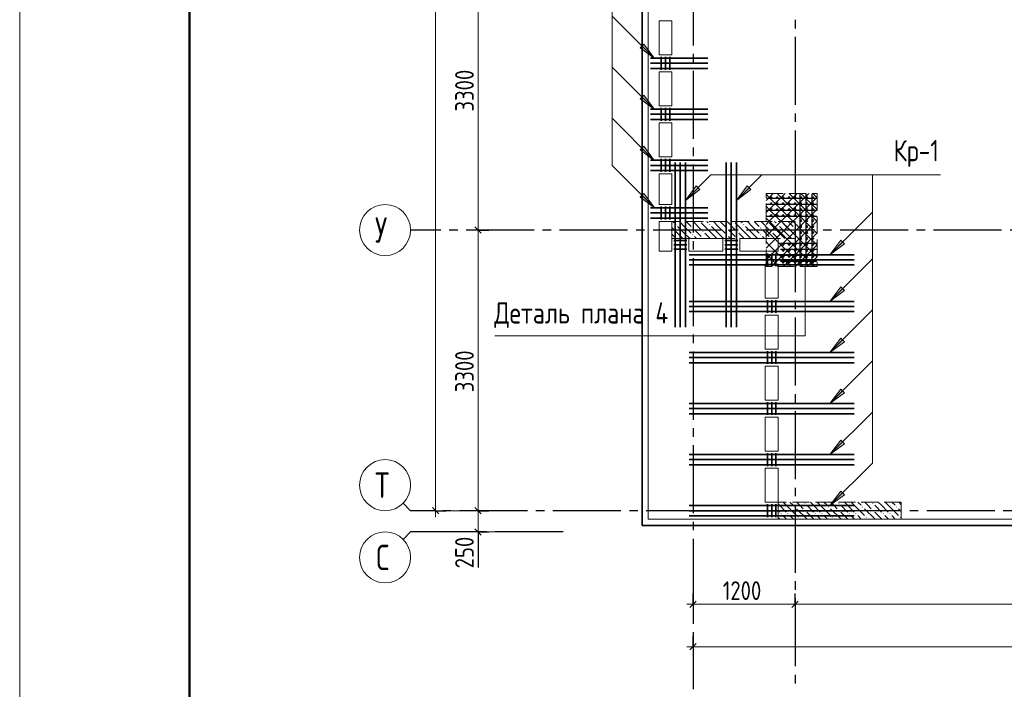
# Model space of a CAD drawing. Header units: millimetres. Extents: x 0 to 31317, y 0 to 42000.
# Tile 2 of 12: x 0 to 11587, y 15930 to 23803. Entities that reach past the tile are written whole.
import ezdxf

# ---------------------------------------------------------------- set-up
doc = ezdxf.new("R2010")
doc.units = ezdxf.units.MM
doc.linetypes.add('______2', pattern=[270, 200, -70])
doc.linetypes.add('______5', pattern=[1100, 800, -100, 100, -100])
for name, color, linetype, lineweight, true_color in [('S1 Стержни арматуры фон', 7, '______2', 13, 0xa0a0a0), ('Вспомогательная арматура', 7, 'Continuous', 18, 0x656565), ('Поперечная арматура', 7, 'Continuous', 18, 0x5a2814), ('Поперечное армирование AW фон', 7, '______2', 13, 0xa0a0a0)]:
    doc.layers.add(name, color=color, linetype=linetype, lineweight=lineweight, true_color=true_color)
for name, color, linetype, lineweight in [('Standard', 7, 'Continuous', 25), ('ЖБ Перекрытие верхний уровень', 7, 'Continuous', 35), ('ЖБ Пилон', 7, 'Continuous', 35), ('Оси', 40, '______5', 18), ('Позиционная метка номер позиции', 7, 'Continuous', 13), ('Примечания', 7, 'Continuous', 25), ('Размерная выноска', 7, 'Continuous', 13)]:
    doc.layers.add(name, color=color, linetype=linetype, lineweight=lineweight)
doc.styles.add('GOST 2.304-81', font='txt')
doc.styles.add('ISOCPEUR', font='txt')

msp = doc.modelspace()

# ---------------------------------------------------------------- hatches: boundary and pattern name
at = {"layer": 'ЖБ Пилон', "linetype": 'Continuous', "lineweight": 18, "transparency": 33554687}
for points in [[(7714, 21393), (7721, 21400), (7727, 21393), (7721, 21387)], [(7914, 21353), (7921, 21360), (7927, 21353), (7921, 21347)], [(8004, 21430), (8001, 21427), (7998, 21430)], [(8034, 21313), (8041, 21320), (8047, 21313), (8041, 21307)], [(8114, 21393), (8121, 21400), (8127, 21393), (8121, 21387)], [(8314, 21353), (8321, 21360), (8327, 21353), (8321, 21347)], [(8404, 21430), (8401, 21427), (8398, 21430)], [(8434, 21313), (8441, 21320), (8447, 21313), (8441, 21307)], [(8514, 21393), (8521, 21400), (8527, 21393), (8521, 21387)], [(8714, 21353), (8721, 21360), (8727, 21353), (8721, 21347)], [(8804, 21430), (8801, 21427), (8798, 21430)], [(8834, 21313), (8841, 21320), (8847, 21313), (8841, 21307)], [(8914, 21393), (8921, 21400), (8927, 21393), (8921, 21387)], [(9114, 21353), (9121, 21360), (9124, 21357), (9124, 21350), (9121, 21347)], [(7914, 21273), (7921, 21280), (7927, 21273), (7921, 21267)], [(8034, 21233), (8041, 21240), (8047, 21233), (8044, 21230), (8038, 21230)], [(8314, 21273), (8321, 21280), (8327, 21273), (8321, 21267)], [(8434, 21233), (8441, 21240), (8447, 21233), (8444, 21230), (8438, 21230)], [(8714, 21273), (8721, 21280), (8727, 21273), (8721, 21267)], [(8834, 21233), (8841, 21240), (8847, 21233), (8844, 21230), (8838, 21230)], [(9114, 21273), (9121, 21280), (9124, 21277), (9124, 21270), (9121, 21267)], [(9114, 18073), (9121, 18080), (9127, 18073), (9121, 18067)], [(9234, 18113), (9241, 18120), (9247, 18113), (9241, 18107)], [(9514, 18073), (9521, 18080), (9527, 18073), (9521, 18067)], [(9634, 18113), (9641, 18120), (9647, 18113), (9641, 18107)], [(9914, 18073), (9921, 18080), (9927, 18073), (9921, 18067)], [(10034, 18113), (10041, 18120), (10047, 18113), (10041, 18107)], [(10314, 18073), (10321, 18080), (10327, 18073), (10321, 18067)], [(8954, 17993), (8961, 18000), (8967, 17993), (8961, 17987)], [(9034, 17993), (9041, 18000), (9047, 17993), (9041, 17987)], [(9154, 17953), (9161, 17960), (9167, 17953), (9161, 17947)], [(9234, 18033), (9241, 18040), (9247, 18033), (9241, 18027)], [(9354, 17993), (9361, 18000), (9367, 17993), (9361, 17987)], [(9434, 17993), (9441, 18000), (9447, 17993), (9441, 17987)], [(9554, 17953), (9561, 17960), (9567, 17953), (9561, 17947)], [(9634, 18033), (9641, 18040), (9647, 18033), (9641, 18027)], [(9754, 17993), (9761, 18000), (9767, 17993), (9761, 17987)], [(9834, 17993), (9841, 18000), (9847, 17993), (9841, 17987)], [(9954, 17953), (9961, 17960), (9967, 17953), (9961, 17947)], [(10034, 18033), (10041, 18040), (10047, 18033), (10041, 18027)], [(10154, 17993), (10161, 18000), (10167, 17993), (10161, 17987)], [(10234, 17993), (10241, 18000), (10247, 17993), (10241, 17987)], [(10354, 17953), (10361, 17960), (10367, 17953), (10361, 17947)]]:
    msp.add_hatch(color=7, dxfattribs=at).paths.add_polyline_path(points, flags=16)
at = {"layer": 'Позиционная метка номер позиции', "linetype": 'Continuous', "lineweight": 13, "transparency": 33554687}
for points in [[(7345, 23515), (7472, 23345), (7303, 23472)], [(7345, 22915), (7472, 22745), (7303, 22872)], [(7345, 22315), (7472, 22145), (7303, 22272)], [(8004, 21805), (7834, 21678), (7961, 21848)], [(8604, 21805), (8434, 21678), (8561, 21848)], [(7345, 21760), (7472, 21590), (7303, 21717)], [(9704, 21167), (9534, 21040), (9661, 21210)], [(9704, 20617), (9534, 20490), (9661, 20660)], [(9704, 20017), (9534, 19890), (9661, 20060)], [(9704, 19417), (9534, 19290), (9661, 19460)], [(9704, 18817), (9534, 18690), (9661, 18860)], [(9704, 18217), (9534, 18090), (9661, 18260)], [(9704, 18217), (9534, 18090), (9661, 18260)]]:
    msp.add_hatch(color=7, dxfattribs=at).paths.add_polyline_path(points, flags=16)

# ---------------------------------------------------------------- linework, layer by layer
at = {"layer": 'S1 Стержни арматуры фон', "color": 7, "linetype": 'Continuous', "lineweight": 35, "transparency": 33554687}
for p, q in [((7424, 23350), (8096, 23350)), ((7424, 23290), (8096, 23290)), ((7424, 23230), (8096, 23230)), ((7424, 22750), (8096, 22750)), ((7424, 22690), (8096, 22690)), ((7424, 22630), (8096, 22630)), ((7424, 22150), (8096, 22150)), ((7424, 22090), (8096, 22090)), ((7424, 22030), (8096, 22030)), ((7714, 22124), (7714, 20186)), ((7714, 22124), (7714, 20186)), ((7774, 22124), (7774, 20186)), ((7774, 22124), (7774, 20186)), ((7834, 22124), (7834, 20186)), ((7834, 22124), (7834, 20186)), ((8314, 22124), (8314, 20186)), ((8314, 22124), (8314, 20186)), ((8374, 22124), (8374, 20186)), ((8374, 22124), (8374, 20186)), ((8434, 22124), (8434, 20186)), ((8434, 22124), (8434, 20186)), ((7424, 21590), (8096, 21590)), ((7424, 21530), (8096, 21530)), ((7424, 21470), (8096, 21470)), ((7880, 21040), (9818, 21040)), ((7880, 21040), (9818, 21040)), ((7880, 20980), (9818, 20980)), ((7880, 20980), (9818, 20980)), ((7880, 20920), (9818, 20920)), ((7880, 20920), (9818, 20920)), ((7880, 20490), (9818, 20490)), ((7880, 20490), (9818, 20490)), ((7880, 20430), (9818, 20430)), ((7880, 20430), (9818, 20430)), ((7880, 20370), (9818, 20370)), ((7880, 20370), (9818, 20370)), ((7880, 19890), (9818, 19890)), ((7880, 19890), (9818, 19890)), ((7880, 19830), (9818, 19830)), ((7880, 19830), (9818, 19830)), ((7880, 19770), (9818, 19770)), ((7880, 19770), (9818, 19770)), ((7880, 19290), (9818, 19290)), ((7880, 19290), (9818, 19290)), ((7880, 19230), (9818, 19230)), ((7880, 19230), (9818, 19230)), ((7880, 19170), (9818, 19170)), ((7880, 19170), (9818, 19170)), ((7880, 18690), (9818, 18690)), ((7880, 18690), (9818, 18690)), ((7880, 18630), (9818, 18630)), ((7880, 18630), (9818, 18630)), ((7880, 18570), (9818, 18570)), ((7880, 18570), (9818, 18570)), ((7880, 18090), (9818, 18090)), ((7880, 18090), (9818, 18090)), ((7880, 18030), (9818, 18030)), ((7880, 18030), (9818, 18030)), ((7880, 17970), (9818, 17970)), ((7880, 17970), (9818, 17970))]:
    msp.add_line(p, q, dxfattribs=at)
at = {"layer": 'Standard', "color": 7, "linetype": 'Continuous', "lineweight": 13, "transparency": 33554687}
for p, q in [((5394, 24630), (5394, 21330)), ((5394, 21330), (5394, 18030)), ((4600, 18030), (4512, 18118)), ((4600, 18030), (5802, 18030)), ((4894, 18030), (4894, 17955)), ((5394, 18030), (5394, 17780)), ((4600, 17780), (4512, 17692)), ((4600, 17780), (5802, 17780)), ((5394, 17780), (5394, 17705)), ((7924, 16930), (7849, 16930)), ((7924, 16930), (9124, 16930)), ((9124, 16930), (14624, 16930)), ((7924, 16430), (7849, 16430)), ((7924, 16430), (26374, 16430))]:
    msp.add_line(p, q, dxfattribs=at)
at = {"layer": 'Standard', "color": 251, "linetype": 'Continuous', "lineweight": -3, "true_color": 0x656565, "transparency": 33554687}
for p, q in [((5394, 21330), (5269, 21330)), ((5394, 21330), (5519, 21330)), ((5394, 21330), (5394, 21330)), ((4894, 18030), (4769, 18030)), ((4894, 18030), (5019, 18030)), ((4894, 18030), (4894, 18030)), ((5394, 18030), (5269, 18030)), ((5394, 18030), (5519, 18030)), ((5394, 18030), (5394, 18030)), ((5394, 17780), (5269, 17780)), ((5394, 17780), (5519, 17780)), ((5394, 17780), (5394, 17780)), ((7924, 16930), (7924, 17055)), ((9124, 16930), (9124, 17055)), ((7924, 16930), (7924, 16805)), ((7924, 16930), (7924, 16930)), ((9124, 16930), (9124, 16805)), ((9124, 16930), (9124, 16930)), ((7924, 16430), (7924, 16555)), ((7924, 16430), (7924, 16305)), ((7924, 16430), (7924, 16430))]:
    msp.add_line(p, q, dxfattribs=at)
at = {"layer": 'Standard', "color": 7, "linetype": 'Continuous', "lineweight": 25, "transparency": 33554687}
for p, q in [((5357, 21367), (5431, 21292)), ((4857, 18068), (4931, 17992)), ((5357, 18068), (5431, 17992)), ((5357, 17817), (5431, 17742)), ((7886, 16892), (7961, 16968)), ((9086, 16892), (9161, 16968)), ((7886, 16392), (7961, 16468))]:
    msp.add_line(p, q, dxfattribs=at)
at = {"layer": 'Standard', "color": 7, "linetype": 'Continuous', "lineweight": 13, "transparency": 33554687}
msp.add_lwpolyline([(0, 0), (29700, 0), (29700, 42000), (0, 42000), (0, 0)], close=True, dxfattribs=at)
at = {"layer": 'Standard', "color": 7, "linetype": 'Continuous', "lineweight": 50, "transparency": 33554687}
msp.add_lwpolyline([(2000, 41500), (29200, 41500), (29200, 500), (2000, 500), (2000, 41500)], close=True, dxfattribs=at)
at = {"layer": 'Standard', "color": 254, "linetype": 'Continuous', "lineweight": 35, "true_color": 0xc4c4ff, "transparency": 33554687}
msp.add_lwpolyline([(7324, 17855), (22424, 17855), (22424, 39570), (7324, 39570), (7324, 17855)], dxfattribs=at)
at = {"layer": 'Standard', "color": 7, "linetype": 'Continuous', "lineweight": 13, "transparency": 33554687}
msp.add_lwpolyline([(4894, 39070), (4894, 28141), (4894, 28141), (4894, 18030)], dxfattribs=at)
at = {"layer": 'Вспомогательная арматура', "color": 7, "linetype": 'Continuous', "lineweight": 25, "transparency": 33554687}
for p, q in [((9379, 21700), (8789, 21700)), ((9184, 20905), (9184, 21755)), ((9254, 20905), (9254, 21755)), ((9324, 20905), (9324, 21755)), ((9379, 21630), (8789, 21630)), ((9379, 21560), (8789, 21560)), ((9379, 21490), (8789, 21490)), ((9379, 21170), (8954, 21170)), ((9379, 21100), (8954, 21100)), ((9379, 21030), (8954, 21030)), ((9379, 20960), (8954, 20960))]:
    msp.add_line(p, q, dxfattribs=at)
at = {"layer": 'ЖБ Перекрытие верхний уровень', "color": 7, "linetype": 'Continuous', "lineweight": 18, "transparency": 33554687}
for p, q in [((7394, 39500), (7394, 17930)), ((7524, 23390), (7524, 23790)), ((7524, 23790), (7674, 23790)), ((7674, 23790), (7674, 23390)), ((7674, 23390), (7524, 23390)), ((7524, 22790), (7524, 23190)), ((7524, 23190), (7674, 23190)), ((7674, 23190), (7674, 22790)), ((7674, 22790), (7524, 22790)), ((7524, 22190), (7524, 22590)), ((7524, 22590), (7674, 22590)), ((7674, 22590), (7674, 22190)), ((7674, 22190), (7524, 22190)), ((7524, 21630), (7524, 21990)), ((7524, 21990), (7674, 21990)), ((7674, 21990), (7674, 21630)), ((7674, 21630), (7524, 21630)), ((7524, 21080), (7524, 21430)), ((7524, 21430), (7674, 21430)), ((7674, 21430), (7674, 21080)), ((7874, 21080), (7874, 21230)), ((7874, 21230), (8274, 21230)), ((8274, 21230), (8274, 21080)), ((8474, 21230), (8924, 21230)), ((8474, 21080), (8474, 21230)), ((8924, 21230), (8924, 21080)), ((7674, 21080), (7524, 21080)), ((8274, 21080), (7874, 21080)), ((8924, 21080), (8474, 21080)), ((8774, 20530), (8774, 20930)), ((8774, 20930), (8924, 20930)), ((8924, 20930), (8924, 20530)), ((8924, 20530), (8774, 20530)), ((8774, 19930), (8774, 20330)), ((8774, 20330), (8924, 20330)), ((8924, 20330), (8924, 19930)), ((8924, 19930), (8774, 19930)), ((8774, 19330), (8774, 19730)), ((8774, 19730), (8924, 19730)), ((8924, 19730), (8924, 19330)), ((8924, 19330), (8774, 19330)), ((8774, 18730), (8774, 19130)), ((8774, 19130), (8924, 19130)), ((8924, 19130), (8924, 18730)), ((8924, 18730), (8774, 18730)), ((8774, 18130), (8774, 18530)), ((8774, 18530), (8924, 18530)), ((8924, 18530), (8924, 18130)), ((8924, 18130), (8774, 18130)), ((7394, 17930), (22024, 17930))]:
    msp.add_line(p, q, dxfattribs=at)
at = {"layer": 'ЖБ Пилон', "color": 253, "linetype": '______2', "lineweight": 13, "true_color": 0xa0a0a0, "transparency": 33554687}
for p, q in [((9124, 21430), (7674, 21430)), ((7674, 21430), (7674, 21230)), ((9124, 21230), (9124, 21430)), ((7674, 21230), (9124, 21230)), ((10374, 18130), (8924, 18130)), ((8924, 18130), (8924, 17930)), ((10374, 17930), (10374, 18130)), ((8924, 17930), (10374, 17930))]:
    msp.add_line(p, q, dxfattribs=at)
at = {"layer": 'ЖБ Пилон', "color": 9, "linetype": 'Continuous', "lineweight": 18, "true_color": 0xc7c7c7, "transparency": 33554687}
for p, q in [((7741, 21293), (7674, 21360)), ((7684, 21430), (7701, 21413)), ((7741, 21373), (7821, 21293)), ((7821, 21373), (7764, 21430)), ((7821, 21373), (7901, 21293)), ((7844, 21430), (7901, 21373)), ((7924, 21430), (8021, 21333)), ((7981, 21293), (7941, 21333)), ((8141, 21293), (8021, 21413)), ((8084, 21430), (8101, 21413)), ((8141, 21373), (8221, 21293)), ((8221, 21373), (8164, 21430)), ((8221, 21373), (8301, 21293)), ((8244, 21430), (8301, 21373)), ((8324, 21430), (8421, 21333)), ((8381, 21293), (8341, 21333)), ((8541, 21293), (8421, 21413)), ((8484, 21430), (8501, 21413)), ((8541, 21373), (8621, 21293)), ((8621, 21373), (8564, 21430)), ((8621, 21373), (8701, 21293)), ((8644, 21430), (8701, 21373)), ((8724, 21430), (8821, 21333)), ((8781, 21293), (8741, 21333)), ((8941, 21293), (8821, 21413)), ((8884, 21430), (8901, 21413)), ((8941, 21373), (9021, 21293)), ((9021, 21373), (8964, 21430)), ((9021, 21373), (9101, 21293)), ((9044, 21430), (9101, 21373)), ((7674, 21280), (7724, 21230)), ((7741, 21293), (7804, 21230)), ((7821, 21293), (7884, 21230)), ((7941, 21253), (7964, 21230)), ((8021, 21253), (7981, 21293)), ((8061, 21293), (8124, 21230)), ((8141, 21293), (8204, 21230)), ((8221, 21293), (8284, 21230)), ((8341, 21253), (8364, 21230)), ((8421, 21253), (8381, 21293)), ((8461, 21293), (8524, 21230)), ((8541, 21293), (8604, 21230)), ((8621, 21293), (8684, 21230)), ((8741, 21253), (8764, 21230)), ((8821, 21253), (8781, 21293)), ((8861, 21293), (8924, 21230)), ((8941, 21293), (9004, 21230)), ((9021, 21293), (9084, 21230)), ((8941, 18093), (8924, 18110)), ((8941, 18093), (9021, 18013)), ((8984, 18130), (9021, 18093)), ((9021, 18093), (9141, 17973)), ((9064, 18130), (9101, 18093)), ((9181, 18093), (9144, 18130)), ((9221, 18053), (9181, 18093)), ((9261, 18093), (9341, 18013)), ((9341, 18093), (9304, 18130)), ((9341, 18093), (9421, 18013)), ((9384, 18130), (9421, 18093)), ((9421, 18093), (9541, 17973)), ((9464, 18130), (9501, 18093)), ((9581, 18093), (9544, 18130)), ((9621, 18053), (9581, 18093)), ((9661, 18093), (9741, 18013)), ((9741, 18093), (9704, 18130)), ((9741, 18093), (9821, 18013)), ((9784, 18130), (9821, 18093)), ((9821, 18093), (9941, 17973)), ((9864, 18130), (9901, 18093)), ((9981, 18093), (9944, 18130)), ((10021, 18053), (9981, 18093)), ((10061, 18093), (10141, 18013)), ((10141, 18093), (10104, 18130)), ((10141, 18093), (10221, 18013)), ((10184, 18130), (10221, 18093)), ((10221, 18093), (10341, 17973)), ((10264, 18130), (10301, 18093)), ((10374, 18100), (10344, 18130)), ((8924, 18030), (8941, 18013)), ((9021, 17933), (8981, 17973)), ((9061, 17973), (9104, 17930)), ((9141, 18053), (9261, 17933)), ((9261, 18013), (9344, 17930)), ((9421, 17933), (9381, 17973)), ((9461, 17973), (9504, 17930)), ((9541, 18053), (9661, 17933)), ((9661, 18013), (9744, 17930)), ((9821, 17933), (9781, 17973)), ((9861, 17973), (9904, 17930)), ((9941, 18053), (10061, 17933)), ((10061, 18013), (10144, 17930)), ((10221, 17933), (10181, 17973)), ((10261, 17973), (10304, 17930)), ((10341, 18053), (10374, 18020)), ((8924, 17950), (8944, 17930)), ((9024, 17930), (9021, 17933)), ((9181, 17933), (9184, 17930)), ((9424, 17930), (9421, 17933)), ((9581, 17933), (9584, 17930)), ((9824, 17930), (9821, 17933)), ((9981, 17933), (9984, 17930)), ((10224, 17930), (10221, 17933))]:
    msp.add_line(p, q, dxfattribs=at)
at = {"layer": 'Оси', "color": 8, "linetype": '______5', "lineweight": -3, "transparency": 33554687}
for p, q in [((9124, 40100), (9124, 15930)), ((7924, 39700), (7924, 15930)), ((22554, 21330), (4600, 21330)), ((23574, 18030), (4600, 18030)), ((6394, 17780), (4600, 17780))]:
    msp.add_line(p, q, dxfattribs=at)
at = {"layer": 'Оси', "color": 7, "linetype": 'Continuous', "lineweight": 13, "transparency": 33554687}
for centre in [(4300, 21330), (4300, 18330), (4300, 17480)]:
    msp.add_circle(centre, 300, dxfattribs=at)
at = {"layer": 'Позиционная метка номер позиции', "color": 7, "linetype": 'Continuous', "lineweight": 13, "transparency": 33554687}
for p, q in [((7472, 23345), (6972, 23845)), ((7303, 23472), (7345, 23515)), ((7472, 23345), (7303, 23472)), ((7324, 23493), (7313, 23504)), ((7345, 23515), (7472, 23345)), ((7472, 23345), (7472, 23345)), ((7472, 23345), (7472, 23345)), ((7472, 23345), (7472, 23345)), ((7472, 22745), (6972, 23245)), ((7303, 22872), (7345, 22915)), ((7472, 22745), (7303, 22872)), ((7324, 22893), (7313, 22904)), ((7345, 22915), (7472, 22745)), ((7472, 22745), (7472, 22745)), ((7472, 22745), (7472, 22745)), ((7472, 22745), (7472, 22745)), ((7472, 22145), (6972, 22645)), ((7303, 22272), (7345, 22315)), ((7472, 22145), (7303, 22272)), ((7324, 22293), (7313, 22304)), ((7345, 22315), (7472, 22145)), ((7472, 22145), (7472, 22145)), ((7472, 22145), (7472, 22145)), ((7472, 22145), (7472, 22145)), ((7834, 21678), (7961, 21848)), ((8004, 21805), (7834, 21678)), ((7961, 21848), (8004, 21805)), ((7982, 21827), (7993, 21837)), ((8434, 21678), (8561, 21848)), ((8604, 21805), (8434, 21678)), ((8561, 21848), (8604, 21805)), ((8582, 21827), (8593, 21837)), ((7303, 21717), (7345, 21760)), ((7472, 21590), (7303, 21717)), ((7324, 21738), (7313, 21749)), ((7345, 21760), (7472, 21590)), ((7834, 21678), (7834, 21678)), ((7834, 21678), (7834, 21678)), ((7834, 21678), (7834, 21678)), ((8434, 21678), (8434, 21678)), ((8434, 21678), (8434, 21678)), ((8434, 21678), (8434, 21678)), ((7472, 21590), (7472, 21590)), ((7472, 21590), (7472, 21590)), ((7472, 21590), (7472, 21590)), ((9534, 21040), (9661, 21210)), ((9661, 21210), (9704, 21167)), ((9704, 21167), (9534, 21040)), ((9683, 21188), (9693, 21199)), ((9534, 21040), (9534, 21040)), ((9534, 21040), (9534, 21040)), ((9534, 21040), (9534, 21040)), ((9534, 20490), (10034, 20990)), ((9534, 20490), (9661, 20660)), ((9661, 20660), (9704, 20617)), ((9683, 20638), (9693, 20649)), ((9704, 20617), (9534, 20490)), ((9534, 20490), (9534, 20490)), ((9534, 20490), (9534, 20490)), ((9534, 20490), (9534, 20490)), ((9534, 19890), (10034, 20390)), ((9534, 19890), (9661, 20060)), ((9661, 20060), (9704, 20017)), ((9683, 20038), (9693, 20049)), ((9704, 20017), (9534, 19890)), ((9534, 19890), (9534, 19890)), ((9534, 19890), (9534, 19890)), ((9534, 19890), (9534, 19890)), ((9534, 19290), (10034, 19790)), ((9534, 19290), (9661, 19460)), ((9704, 19417), (9534, 19290)), ((9661, 19460), (9704, 19417)), ((9683, 19438), (9693, 19449)), ((9534, 19290), (9534, 19290)), ((9534, 19290), (9534, 19290)), ((9534, 19290), (9534, 19290)), ((9534, 18690), (10034, 19190)), ((9534, 18690), (9661, 18860)), ((9704, 18817), (9534, 18690)), ((9661, 18860), (9704, 18817)), ((9683, 18838), (9693, 18849)), ((9534, 18690), (9534, 18690)), ((9534, 18690), (9534, 18690)), ((9534, 18690), (9534, 18690)), ((9534, 18090), (10034, 18590)), ((9534, 18090), (9661, 18260)), ((9534, 18090), (9661, 18260)), ((9704, 18217), (9534, 18090)), ((9704, 18217), (9534, 18090)), ((9661, 18260), (9704, 18217)), ((9661, 18260), (9704, 18217)), ((9683, 18238), (9693, 18249)), ((9683, 18238), (9693, 18249)), ((9534, 18090), (9534, 18090)), ((9534, 18090), (9534, 18090)), ((9534, 18090), (9534, 18090)), ((9534, 18090), (9534, 18090)), ((9534, 18090), (9534, 18090)), ((9534, 18090), (9534, 18090))]:
    msp.add_line(p, q, dxfattribs=at)
for points in [[(7472, 21590), (6972, 22090), (6972, 25610), (6172, 25610)], [(7834, 21678), (8134, 21978), (10834, 21978)], [(8434, 21678), (8734, 21978), (10834, 21978)], [(9534, 21040), (10034, 21540), (10034, 21978), (10834, 21978)], [(9534, 18090), (10034, 18590), (10034, 21978), (10834, 21978)]]:
    msp.add_lwpolyline(points, dxfattribs=at)
at = {"layer": 'Поперечная арматура', "color": 7, "linetype": 'Continuous', "lineweight": 50, "transparency": 33554687}
for centre in [(8844, 21710), (8914, 21710), (8984, 21710), (9054, 21710), (9124, 21710), (9194, 21710), (9264, 21710), (9334, 21710), (8844, 21640), (8844, 21570), (8914, 21640), (8914, 21570), (8984, 21640), (8984, 21570), (9054, 21640), (9054, 21570), (9124, 21640), (9124, 21570), (9194, 21640), (9194, 21570), (9264, 21640), (9264, 21570), (9334, 21640), (9334, 21570), (8844, 21500), (8914, 21500), (8984, 21500), (9054, 21500), (9124, 21500), (9194, 21500), (9194, 21440), (9264, 21500), (9264, 21440), (9334, 21500), (9334, 21440), (9194, 21370), (9264, 21370), (9334, 21370), (9194, 21300), (9194, 21230), (9264, 21300), (9264, 21230), (9334, 21300), (9334, 21230), (8984, 21160), (8984, 21090), (9054, 21160), (9054, 21090), (9124, 21160), (9124, 21090), (9194, 21160), (9194, 21090), (9264, 21160), (9264, 21090), (9334, 21160), (9334, 21090), (8984, 21020), (9054, 21020), (9124, 21020), (9194, 21020), (9264, 21020), (9334, 21020), (8984, 20950), (9054, 20950), (9124, 20950), (9194, 20950), (9264, 20950), (9334, 20950)]:
    msp.add_circle(centre, 5, dxfattribs=at)
at = {"layer": 'Поперечное армирование AW фон', "color": 7, "linetype": 'Continuous', "lineweight": 35, "transparency": 33554687}
for p, q in [((7549, 23215), (7549, 23365)), ((7599, 23215), (7599, 23365)), ((7649, 23215), (7649, 23365)), ((7549, 22615), (7549, 22765)), ((7599, 22615), (7599, 22765)), ((7649, 22615), (7649, 22765)), ((7549, 22015), (7549, 22165)), ((7599, 22015), (7599, 22165)), ((7649, 22015), (7649, 22165)), ((7549, 21455), (7549, 21605)), ((7599, 21455), (7599, 21605)), ((7649, 21455), (7649, 21605)), ((7699, 21205), (7849, 21205)), ((8299, 21205), (8449, 21205)), ((7699, 21155), (7849, 21155)), ((7699, 21105), (7849, 21105)), ((8299, 21155), (8449, 21155)), ((8299, 21105), (8449, 21105)), ((8799, 21055), (8799, 20905)), ((8849, 21055), (8849, 20905)), ((8899, 21055), (8899, 20905)), ((8799, 20505), (8799, 20355)), ((8849, 20505), (8849, 20355)), ((8899, 20505), (8899, 20355)), ((8799, 19905), (8799, 19755)), ((8849, 19905), (8849, 19755)), ((8899, 19905), (8899, 19755)), ((8799, 19305), (8799, 19155)), ((8849, 19305), (8849, 19155)), ((8899, 19305), (8899, 19155)), ((8799, 18705), (8799, 18555)), ((8849, 18705), (8849, 18555)), ((8899, 18705), (8899, 18555)), ((8799, 18105), (8799, 17955)), ((8849, 18105), (8849, 17955)), ((8899, 18105), (8899, 17955))]:
    msp.add_line(p, q, dxfattribs=at)
at = {"layer": 'Примечания', "color": 7, "linetype": '______2', "lineweight": 13, "transparency": 33554687}
for p, q in [((8784, 20900), (8784, 21760)), ((8784, 21760), (9384, 21760)), ((9384, 21760), (9384, 20900)), ((9384, 20900), (8784, 20900))]:
    msp.add_line(p, q, dxfattribs=at)
at = {"layer": 'Примечания', "color": 252, "linetype": 'Continuous', "lineweight": 13, "true_color": 0x8f8f8f, "transparency": 33554687}
for p, q in [((8784, 21750), (8821, 21713)), ((8784, 21676), (8821, 21713)), ((8821, 21713), (8868, 21760)), ((8821, 21573), (9008, 21760)), ((8821, 21433), (9148, 21760)), ((8821, 21293), (9288, 21760)), ((8821, 21713), (9241, 21293)), ((8914, 21760), (9381, 21293)), ((8961, 21293), (9384, 21716)), ((9054, 21760), (9384, 21430)), ((9194, 21760), (9384, 21570)), ((9334, 21760), (9384, 21710)), ((8784, 21610), (8821, 21573)), ((8784, 21536), (8821, 21573)), ((8821, 21573), (9101, 21293)), ((9101, 21293), (9384, 21576)), ((8784, 21470), (8821, 21433)), ((9241, 21293), (9384, 21436)), ((8784, 21396), (8821, 21433)), ((8784, 21330), (8821, 21293)), ((8821, 21433), (8961, 21293)), ((8784, 21256), (8821, 21293)), ((8821, 21153), (8961, 21293)), ((8821, 21013), (9101, 21293)), ((8821, 21293), (9214, 20900)), ((8848, 20900), (9241, 21293)), ((8961, 21293), (9354, 20900)), ((8988, 20900), (9381, 21293)), ((9101, 21293), (9384, 21010)), ((9241, 21293), (9384, 21150)), ((9381, 21293), (9384, 21296)), ((9381, 21293), (9384, 21290)), ((8784, 21190), (8821, 21153)), ((8784, 21116), (8821, 21153)), ((8821, 21153), (9074, 20900)), ((9128, 20900), (9384, 21156)), ((8784, 21050), (8821, 21013)), ((8784, 20976), (8821, 21013)), ((8821, 21013), (8934, 20900)), ((9268, 20900), (9384, 21016)), ((8784, 20910), (8794, 20900))]:
    msp.add_line(p, q, dxfattribs=at)
at = {"layer": 'Примечания', "color": 7, "linetype": 'Continuous', "lineweight": 13, "transparency": 33554687}
msp.add_lwpolyline([(5592, 20087), (9243, 20087), (9243, 20900)], dxfattribs=at)
at = {"layer": 'Размерная выноска', "color": 7, "linetype": 'Continuous', "lineweight": 25, "transparency": 33554687}
msp.add_line((5394, 17780), (5394, 17360), dxfattribs=at)

# ---------------------------------------------------------------- texts
at = {"layer": 'Standard', "color": 7, "linetype": 'Continuous', "lineweight": 25, "transparency": 33554687, "char_height": 220, "attachment_point": 7, "rotation": 90, "style": 'GOST 2.304-81'}
for s, insert, width in [('3300', (5344, 22722), 641.47), ('3300', (5344, 19422), 641.47), ('250', (5344, 17352), 516.4)]:
    msp.add_mtext(s, dxfattribs=dict(at, insert=insert, width=width))
at = {"layer": 'Standard', "color": 7, "linetype": 'Continuous', "lineweight": 25, "transparency": 33554687, "attachment_point": 7, "style": 'GOST 2.304-81'}
for s, insert, char_height, width in [('Кр-1', (10284, 22070), 250, 675.67), ('1200', (8274, 16980), 220, 625.73)]:
    msp.add_mtext(s, dxfattribs=dict(at, insert=insert, char_height=char_height, width=width))
at = {"layer": 'Оси', "color": 7, "linetype": 'Continuous', "lineweight": 25, "transparency": 33554687, "char_height": 300, "attachment_point": 7, "style": 'ISOCPEUR'}
for s, insert, width in [('\\W0.80;У', (4180, 21180), 359.83), ('\\W0.80;Т', (4180, 18180), 359.83), ('\\W0.78;С', (4195, 17330), 326.41)]:
    msp.add_mtext(s, dxfattribs=dict(at, insert=insert, width=width))
at = {"layer": 'Примечания', "color": 7, "linetype": 'Continuous', "lineweight": 25, "transparency": 33554687, "insert": (5584, 20179), "char_height": 250, "width": 2150.15, "attachment_point": 7, "style": 'GOST 2.304-81'}
msp.add_mtext('Деталь\\~плана\\~4', dxfattribs=at)

doc.saveas('drawing.dxf')
